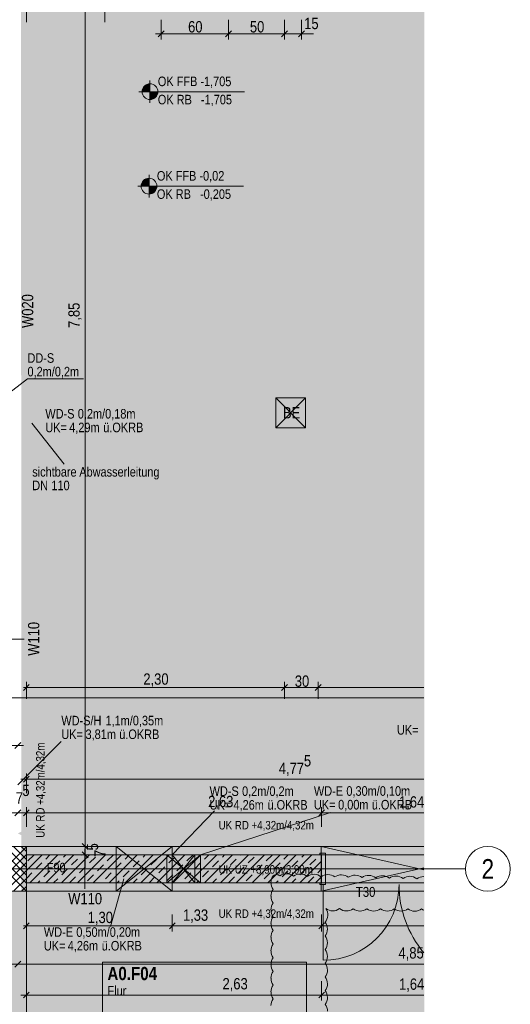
# Model space of a CAD drawing. Extents: x -720 to 300, y 62 to 1162.
# Tile 115 of 143: x 4 to 92, y 811 to 986. Entities that reach past the tile are written whole.
import ezdxf
from ezdxf.enums import TextEntityAlignment as Align
from ezdxf.lldxf.tags import DXFTag

# ---------------------------------------------------------------- set-up
doc = ezdxf.new("R2010")
doc.units = 0
doc.layers.get('0').update_dxf_attribs({"lineweight": 13})
for name, color, linetype, lineweight, true_color in [('00_Beschriftung UZ', 3, 'Continuous', 35, 0x00ff00), ('30 -33 Aussenwände- 3 Aussenstützen', 7, 'Continuous', 50, 0x0000dd), ('30 -34 Innenwände- 1 tragend', 7, 'Continuous', 13, 0xdd0806), ('30 -34 Innenwände- 11 Durchbruch', 4, 'Continuous', 9, 0x00ffff), ('30 -34 Innenwände- 4 Türen_Fenster', 7, 'Continuous', 15, 0x9955ff), ('30 -35 Decken- 1 Konstruktion-Träger- Stahlbeton', 7, 'Continuous', 13, 0x33aa00), ('30 -35 Decken- 11 Durchbruch', 5, 'Continuous', 15, 0x0000ff), ('40 -41 Abwasser_Wasser_Gas- 1 Abwasser + sanitäre Anlagen', 7, 'Continuous', 9, 0xff6633), ('70 -72 Beschriftung- 1 Beschriftung allgemein', 7, 'Continuous', 9, 0xff6633), ('70 -75 Raumstempel- 1 Raumstempel', 7, 'Continuous', 25, 0xff6600), ('70 -76 Bemaßung- 2 Allgemein', 9, 'Continuous', 5, 0x808080), ('iwb_Layout Achsbezeichung', 1, 'Continuous', 13, 0xff0000), ('iwb_Layout BA_Markierung', 7, 'Continuous', 9, 0xbadcdc), ('iwb_Schraffur_F90_feuerbestaendig', 1, 'Continuous', 13, 0xff0000), ('iwb_Schraffur_Unterzug', 7, 'Continuous', 5, 0xffffcc), ('iwb_Sichtbeton', 2, 'Continuous', 50, 0xffff00), ('iwb_Sichtbeton-Shading', 2, 'Continuous', 50, 0xffff00)]:
    doc.layers.add(name, color=color, linetype=linetype, lineweight=lineweight, true_color=true_color)
for name, color, linetype, lineweight in [('70 -71 Achsen- 1 Gebäudeachsen', 7, 'STRICHPUNKT2-A06G94018I', 18), ('70 -72 Beschriftung- 5 Höhenkoten', 7, 'Continuous', 15), ('70 -75 Raumstempel- 3 Wandstempel', 7, 'Continuous', 50), ('Keine', 7, 'Continuous', 9)]:
    doc.layers.add(name, color=color, linetype=linetype, lineweight=lineweight)
doc.styles.get("Standard").update_dxf_attribs({"font": 'ARIALN.TTF'})
tags = doc.linetypes.add('fein_strichliert-A06G94028I', pattern=[4, 1, -2, 1]).pattern_tags.tags
tags[8:9] = [DXFTag(74, 4), DXFTag(75, 0), DXFTag(340, '0'), DXFTag(46, 0.0), DXFTag(50, 0.0), DXFTag(44, 0.0), DXFTag(45, 0.0)]
tags[6:7] = [DXFTag(74, 4), DXFTag(75, 0), DXFTag(340, '0'), DXFTag(46, 0.0), DXFTag(50, 0.0), DXFTag(44, 0.0), DXFTag(45, 0.0)]
tags[4:5] = [DXFTag(74, 4), DXFTag(75, 0), DXFTag(340, '0'), DXFTag(46, 0.0), DXFTag(50, 0.0), DXFTag(44, 0.0), DXFTag(45, 0.0)]
tags = doc.linetypes.add('STRICHPUNKT2', pattern=[12.7, 6.35, -3.175, 0, -3.175]).pattern_tags.tags
tags[10:11] = [DXFTag(74, 4), DXFTag(75, 0), DXFTag(340, '0'), DXFTag(46, 0.0), DXFTag(50, 0.0), DXFTag(44, 0.0), DXFTag(45, 0.0)]
tags[8:9] = [DXFTag(74, 4), DXFTag(75, 0), DXFTag(340, '0'), DXFTag(46, 0.0), DXFTag(50, 0.0), DXFTag(44, 0.0), DXFTag(45, 0.0)]
tags[6:7] = [DXFTag(74, 4), DXFTag(75, 0), DXFTag(340, '0'), DXFTag(46, 0.0), DXFTag(50, 0.0), DXFTag(44, 0.0), DXFTag(45, 0.0)]
tags[4:5] = [DXFTag(74, 4), DXFTag(75, 0), DXFTag(340, '0'), DXFTag(46, 0.0), DXFTag(50, 0.0), DXFTag(44, 0.0), DXFTag(45, 0.0)]
tags = doc.linetypes.add('STRICHPUNKT2-A06G94018I', pattern=[12.7, 6.35, -3.175, 0, -3.175]).pattern_tags.tags
tags[10:11] = [DXFTag(74, 4), DXFTag(75, 0), DXFTag(340, '0'), DXFTag(46, 0.0), DXFTag(50, 0.0), DXFTag(44, 0.0), DXFTag(45, 0.0)]
tags[8:9] = [DXFTag(74, 4), DXFTag(75, 0), DXFTag(340, '0'), DXFTag(46, 0.0), DXFTag(50, 0.0), DXFTag(44, 0.0), DXFTag(45, 0.0)]
tags[6:7] = [DXFTag(74, 4), DXFTag(75, 0), DXFTag(340, '0'), DXFTag(46, 0.0), DXFTag(50, 0.0), DXFTag(44, 0.0), DXFTag(45, 0.0)]
tags[4:5] = [DXFTag(74, 4), DXFTag(75, 0), DXFTag(340, '0'), DXFTag(46, 0.0), DXFTag(50, 0.0), DXFTag(44, 0.0), DXFTag(45, 0.0)]

# ---------------------------------------------------------------- blocks, each defined once
blk = doc.blocks.new('Shading-A06G93YF8I', base_point=(-665.96, 777.71))
at = {"layer": 'iwb_Sichtbeton-Shading', "color": 51, "true_color": 0xffff7f}
blk.add_solid([(5.64, 832.11), (5.64, 832.71), (58.24, 832.11), (58.24, 832.71)], dxfattribs=at)
blk = doc.blocks.new('Polygon-A06G93ZV8I')
at = {"color": 0, "linetype": 'ByBlock', "lineweight": -2, "ltscale": 0.13}
blk.add_solid([(4.85, 86.71), (4.69, 1083.81), (76.5, 86.52), (76.5, 1083.81)], dxfattribs=at)
blk = doc.blocks.new('Referenz-A06G94038I')
at = {"layer": '00_Beschriftung UZ', "color": 0, "linetype": 'Continuous', "lineweight": -2, "ltscale": 0.13}
for points in [[(6.81, 839.91), (4.14, 841.24), (6.81, 842.58)], [(39.34, 841.58), (40.67, 838.91), (42.01, 841.58)], [(39.34, 836.24), (40.67, 838.91), (42.01, 836.24)], [(39.34, 833.58), (40.67, 830.91), (42.01, 833.58)], [(39.34, 828.24), (40.67, 830.91), (42.01, 828.24)]]:
    blk.add_solid(points, dxfattribs=at)
at = {"layer": '30 -33 Aussenwände- 3 Aussenstützen', "color": 0, "linetype": 'Continuous', "lineweight": -2, "ltscale": 0.13}
for p, q in [((5.64, 838.91), (-2.36, 838.91)), ((5.64, 830.91), (5.64, 838.91)), ((-2.36, 830.91), (5.64, 830.91))]:
    blk.add_line(p, q, dxfattribs=at)
at = {"layer": '30 -33 Aussenwände- 3 Aussenstützen', "color": 0, "lineweight": -2}
for p, q in [((-2.33, 838.91), (5.64, 830.94)), ((-2.31, 830.91), (5.64, 838.87)), ((-0.91, 838.91), (5.64, 832.35)), ((0.5, 838.91), (5.64, 833.77)), ((1.91, 838.91), (5.64, 835.18)), ((3.33, 838.91), (5.64, 836.6)), ((4.74, 838.91), (5.64, 838.01)), ((-0.9, 830.91), (5.64, 837.45)), ((0.51, 830.91), (5.64, 836.04)), ((1.93, 830.91), (5.64, 834.63)), ((3.34, 830.91), (5.64, 833.21)), ((4.76, 830.91), (5.64, 831.8))]:
    blk.add_line(p, q, dxfattribs=at)
at = {"layer": '30 -34 Innenwände- 1 tragend', "color": 0, "linetype": 'Continuous', "lineweight": -2, "ltscale": 0.13}
for p, q in [((58.24, 837.41), (5.64, 837.41)), ((5.64, 837.41), (5.64, 832.41)), ((58.24, 837.41), (57.92, 837.41)), ((58.24, 832.41), (5.64, 832.41)), ((58.24, 832.41), (57.92, 832.41))]:
    blk.add_line(p, q, dxfattribs=at)
at = {"layer": '30 -34 Innenwände- 1 tragend', "color": 0, "lineweight": -2}
for p, q in [((58.24, 837.41), (5.64, 837.41)), ((5.64, 834.63), (8.43, 837.41)), ((5.64, 834.63), (8.43, 837.41)), ((5.92, 836.32), (6.98, 837.38)), ((5.92, 836.32), (6.98, 837.38)), ((6.26, 832.41), (11.26, 837.41)), ((6.26, 832.41), (11.26, 837.41)), ((7.34, 834.9), (8.4, 835.97)), ((7.34, 834.9), (8.4, 835.97)), ((9.09, 832.41), (14.09, 837.41)), ((9.09, 832.41), (14.09, 837.41)), ((9.1, 836.67), (9.84, 837.41)), ((9.1, 836.67), (9.84, 837.41)), ((10.52, 835.26), (11.58, 836.32)), ((10.52, 835.26), (11.58, 836.32)), ((11.91, 832.41), (16.91, 837.41)), ((11.91, 832.41), (16.91, 837.41)), ((12.28, 837.03), (12.67, 837.41)), ((12.28, 837.03), (12.67, 837.41)), ((13.7, 835.61), (14.76, 836.67)), ((13.7, 835.61), (14.76, 836.67)), ((14.74, 832.41), (19.74, 837.41)), ((14.74, 832.41), (19.74, 837.41)), ((15.47, 837.38), (15.5, 837.41)), ((15.47, 837.38), (15.5, 837.41)), ((16.88, 835.97), (17.94, 837.03)), ((16.88, 835.97), (17.94, 837.03)), ((17.57, 832.41), (22.57, 837.41)), ((17.57, 832.41), (22.57, 837.41)), ((20.06, 836.32), (21.12, 837.38)), ((20.06, 836.32), (21.12, 837.38)), ((20.4, 832.41), (25.4, 837.41)), ((20.4, 832.41), (25.4, 837.41)), ((21.48, 834.9), (22.54, 835.97)), ((21.48, 834.9), (22.54, 835.97)), ((23.23, 832.41), (28.23, 837.41)), ((23.23, 832.41), (28.23, 837.41)), ((23.25, 836.67), (23.98, 837.41)), ((23.25, 836.67), (23.98, 837.41)), ((24.66, 835.26), (25.72, 836.32)), ((24.66, 835.26), (25.72, 836.32)), ((26.06, 832.41), (31.06, 837.41)), ((26.06, 832.41), (31.06, 837.41)), ((26.43, 837.03), (26.81, 837.41)), ((26.43, 837.03), (26.81, 837.41)), ((27.84, 835.61), (28.9, 836.67)), ((27.84, 835.61), (28.9, 836.67)), ((28.88, 832.41), (33.88, 837.41)), ((28.88, 832.41), (33.88, 837.41)), ((29.61, 837.38), (29.64, 837.41)), ((29.61, 837.38), (29.64, 837.41)), ((31.02, 835.97), (32.08, 837.03)), ((31.02, 835.97), (32.08, 837.03)), ((31.71, 832.41), (36.71, 837.41)), ((31.71, 832.41), (36.71, 837.41)), ((34.21, 836.32), (35.27, 837.38)), ((34.21, 836.32), (35.27, 837.38)), ((34.54, 832.41), (39.54, 837.41)), ((34.54, 832.41), (39.54, 837.41)), ((35.62, 834.9), (36.68, 835.97)), ((35.62, 834.9), (36.68, 835.97)), ((37.37, 832.41), (42.37, 837.41)), ((37.37, 832.41), (42.37, 837.41)), ((37.39, 836.67), (38.13, 837.41)), ((37.39, 836.67), (38.13, 837.41)), ((38.8, 835.26), (39.86, 836.32)), ((38.8, 835.26), (39.86, 836.32)), ((40.2, 832.41), (45.2, 837.41)), ((40.2, 832.41), (45.2, 837.41)), ((40.57, 837.03), (40.96, 837.41)), ((40.57, 837.03), (40.96, 837.41)), ((41.98, 835.61), (43.04, 836.67)), ((41.98, 835.61), (43.04, 836.67)), ((43.03, 832.41), (48.03, 837.41)), ((43.03, 832.41), (48.03, 837.41)), ((43.75, 837.38), (43.78, 837.41)), ((43.75, 837.38), (43.78, 837.41)), ((45.17, 835.97), (46.23, 837.03)), ((45.17, 835.97), (46.23, 837.03)), ((45.85, 832.41), (50.85, 837.41)), ((45.85, 832.41), (50.85, 837.41)), ((48.35, 836.32), (49.41, 837.38)), ((48.35, 836.32), (49.41, 837.38)), ((48.68, 832.41), (53.68, 837.41)), ((48.68, 832.41), (53.68, 837.41)), ((49.76, 834.9), (50.82, 835.97)), ((49.76, 834.9), (50.82, 835.97)), ((51.51, 832.41), (56.51, 837.41)), ((51.51, 832.41), (56.51, 837.41)), ((51.53, 836.67), (52.27, 837.41)), ((51.53, 836.67), (52.27, 837.41)), ((52.94, 835.26), (54, 836.32)), ((52.94, 835.26), (54, 836.32)), ((54.34, 832.41), (58.24, 836.31)), ((54.34, 832.41), (58.24, 836.31)), ((54.71, 837.03), (55.1, 837.41)), ((54.71, 837.03), (55.1, 837.41)), ((56.13, 835.61), (57.19, 836.67)), ((56.13, 835.61), (57.19, 836.67)), ((57.89, 837.38), (57.93, 837.41)), ((57.89, 837.38), (57.93, 837.41)), ((5.64, 833.21), (6.63, 834.2)), ((5.64, 833.21), (6.63, 834.2)), ((8.75, 833.49), (9.81, 834.55)), ((8.75, 833.49), (9.81, 834.55)), ((11.93, 833.84), (12.99, 834.9)), ((11.93, 833.84), (12.99, 834.9)), ((15.11, 834.2), (16.17, 835.26)), ((15.11, 834.2), (16.17, 835.26)), ((18.3, 834.55), (19.36, 835.61)), ((18.3, 834.55), (19.36, 835.61)), ((19.71, 833.14), (20.77, 834.2)), ((19.71, 833.14), (20.77, 834.2)), ((22.89, 833.49), (23.95, 834.55)), ((22.89, 833.49), (23.95, 834.55)), ((26.07, 833.84), (27.13, 834.9)), ((26.07, 833.84), (27.13, 834.9)), ((29.26, 834.2), (30.32, 835.26)), ((29.26, 834.2), (30.32, 835.26)), ((32.44, 834.55), (33.5, 835.61)), ((32.44, 834.55), (33.5, 835.61)), ((33.85, 833.14), (34.91, 834.2)), ((33.85, 833.14), (34.91, 834.2)), ((37.03, 833.49), (38.09, 834.55)), ((37.03, 833.49), (38.09, 834.55)), ((40.22, 833.84), (41.28, 834.9)), ((40.22, 833.84), (41.28, 834.9)), ((43.4, 834.2), (44.46, 835.26)), ((43.4, 834.2), (44.46, 835.26)), ((46.58, 834.55), (47.64, 835.61)), ((46.58, 834.55), (47.64, 835.61)), ((47.99, 833.14), (49.05, 834.2)), ((47.99, 833.14), (49.05, 834.2)), ((51.18, 833.49), (52.24, 834.55)), ((51.18, 833.49), (52.24, 834.55)), ((54.36, 833.84), (55.42, 834.9)), ((54.36, 833.84), (55.42, 834.9)), ((57.54, 834.2), (58.24, 834.9)), ((57.54, 834.2), (58.24, 834.9)), ((58.24, 832.41), (5.64, 832.41)), ((7.67, 832.41), (8.04, 832.78)), ((7.67, 832.41), (8.04, 832.78)), ((10.5, 832.41), (11.22, 833.14)), ((10.5, 832.41), (11.22, 833.14)), ((13.35, 832.43), (14.41, 833.49)), ((13.35, 832.43), (14.41, 833.49)), ((16.53, 832.78), (17.59, 833.84)), ((16.53, 832.78), (17.59, 833.84)), ((18.98, 832.41), (19, 832.43)), ((18.98, 832.41), (19, 832.43)), ((21.81, 832.41), (22.18, 832.78)), ((21.81, 832.41), (22.18, 832.78)), ((24.64, 832.41), (25.37, 833.14)), ((24.64, 832.41), (25.37, 833.14)), ((27.49, 832.43), (28.55, 833.49)), ((27.49, 832.43), (28.55, 833.49)), ((30.67, 832.78), (31.73, 833.84)), ((30.67, 832.78), (31.73, 833.84)), ((33.13, 832.41), (33.14, 832.43)), ((33.13, 832.41), (33.14, 832.43)), ((35.96, 832.41), (36.33, 832.78)), ((35.96, 832.41), (36.33, 832.78)), ((38.78, 832.41), (39.51, 833.14)), ((38.78, 832.41), (39.51, 833.14)), ((41.63, 832.43), (42.69, 833.49)), ((41.63, 832.43), (42.69, 833.49)), ((44.81, 832.78), (45.87, 833.84)), ((44.81, 832.78), (45.87, 833.84)), ((47.27, 832.41), (47.29, 832.43)), ((47.27, 832.41), (47.29, 832.43)), ((50.1, 832.41), (50.47, 832.78)), ((50.1, 832.41), (50.47, 832.78)), ((52.93, 832.41), (53.65, 833.14)), ((52.93, 832.41), (53.65, 833.14)), ((55.77, 832.43), (56.83, 833.49)), ((55.77, 832.43), (56.83, 833.49)), ((57.17, 832.41), (58.24, 833.49)), ((57.17, 832.41), (58.24, 833.49))]:
    blk.add_line(p, q, dxfattribs=at)
at = {"layer": '30 -34 Innenwände- 11 Durchbruch', "color": 0, "linetype": 'Continuous', "lineweight": -2, "ltscale": 0.13}
for p, q in [((4.14, 849.91), (11.87, 857.64)), ((31.64, 837.41), (39.16, 845.26)), ((59.79, 844.97), (36.64, 837.41)), ((21.64, 838.91), (31.64, 838.91)), ((31.64, 838.91), (21.64, 830.91)), ((31.64, 830.91), (21.64, 838.91)), ((21.64, 830.91), (21.64, 838.91)), ((21.64, 838.91), (31.64, 830.91)), ((31.64, 838.91), (21.64, 830.91)), ((31.64, 830.91), (31.64, 838.91)), ((76.46, 834.73), (58.14, 838.91)), ((58.14, 838.91), (58.14, 830.91)), ((76.46, 838.91), (58.14, 838.91)), ((58.14, 838.91), (76.46, 834.73)), ((30.64, 837.41), (36.64, 837.41)), ((36.64, 837.41), (30.64, 832.41)), ((36.64, 832.41), (30.64, 837.41)), ((30.64, 832.41), (30.64, 837.41)), ((30.64, 837.41), (36.64, 832.41)), ((36.64, 837.41), (30.64, 832.41)), ((31.64, 832.41), (31.64, 837.41)), ((31.64, 837.41), (35.64, 832.41)), ((35.64, 837.41), (31.64, 832.41)), ((31.64, 837.41), (35.64, 837.41)), ((35.64, 837.41), (31.64, 832.41)), ((35.64, 832.41), (31.64, 837.41)), ((35.64, 832.41), (35.64, 837.41)), ((36.64, 832.41), (36.64, 837.41)), ((58.14, 830.91), (76.46, 835.1)), ((58.14, 830.91), (76.46, 835.1)), ((23.03, 833.11), (20.62, 824.65)), ((30.64, 832.41), (36.64, 832.41)), ((31.64, 832.41), (35.64, 832.41)), ((21.64, 830.91), (31.64, 830.91)), ((76.46, 830.91), (58.14, 830.91))]:
    blk.add_line(p, q, dxfattribs=at)
at = {"layer": '30 -34 Innenwände- 11 Durchbruch', "color": 0, "lineweight": -2}
for points in [[(21.64, 830.91), (21.64, 838.91), (26.64, 834.91)], [(31.64, 830.91), (26.64, 834.91), (31.64, 838.91)], [(58.14, 830.91), (58.14, 838.91), (75.64, 834.91)], [(30.64, 832.41), (30.64, 837.41), (33.64, 834.91)], [(31.64, 832.41), (31.64, 837.41), (33.64, 834.91)], [(35.64, 832.41), (33.64, 834.91), (35.64, 837.41)], [(36.64, 832.41), (33.64, 834.91), (36.64, 837.41)], [(76.46, 834.73), (75.64, 834.91), (76.46, 835.1)]]:
    blk.add_solid(points, dxfattribs=at)
at = {"layer": '30 -34 Innenwände- 4 Türen_Fenster', "color": 0, "lineweight": -2}
for p, q in [((57.92, 837.41), (57.92, 837.71)), ((57.92, 837.71), (58.92, 837.71)), ((58.92, 837.71), (58.92, 832.11)), ((58.24, 837.41), (57.92, 837.41)), ((58.24, 832.41), (58.24, 837.41)), ((57.92, 832.11), (57.92, 832.41)), ((57.92, 832.41), (58.24, 832.41)), ((58.52, 832.11), (57.92, 832.11)), ((58.92, 832.11), (58.52, 832.11))]:
    blk.add_line(p, q, dxfattribs=at)
at = {"layer": '30 -34 Innenwände- 4 Türen_Fenster', "color": 0, "linetype": 'fein_strichliert-A06G94028I', "lineweight": -2, "ltscale": 0.13}
for p, q in [((76.46, 837.41), (58.24, 837.41)), ((76.46, 832.41), (58.24, 832.41)), ((58.52, 832.11), (58.52, 818.61))]:
    blk.add_line(p, q, dxfattribs=at)
for centre, major_axis, end_param in [((58.52, 832.11), (0, -13.5), 1.570796), ((90.86, 832.11), (-18.84, 0), 0.700263)]:
    blk.add_ellipse(centre, major_axis=major_axis, ratio=1, start_param=0, end_param=end_param, dxfattribs=at)
at = {"layer": '30 -35 Decken- 1 Konstruktion-Träger- Stahlbeton', "color": 0, "linetype": 'fein_strichliert-A06G94028I', "lineweight": -2, "ltscale": 0.13}
for p, q in [((76.46, 838.91), (5.64, 838.91)), ((5.64, 830.91), (5.64, 778.91)), ((76.46, 830.91), (5.64, 830.91))]:
    blk.add_line(p, q, dxfattribs=at)
at = {"layer": '30 -35 Decken- 1 Konstruktion-Träger- Stahlbeton', "color": 0, "lineweight": -2}
for q in [(5.64, 838.91), (-2.36, 830.91)]:
    blk.add_line((5.64, 830.91), q, dxfattribs=at)
at = {"layer": '30 -35 Decken- 11 Durchbruch', "color": 0, "linetype": 'Continuous', "lineweight": -2, "ltscale": 0.13}
for p, q in [((5.84, 922.3), (-1.83, 916.41)), ((15.84, 922.3), (5.84, 922.3))]:
    blk.add_line(p, q, dxfattribs=at)
at = {"layer": '40 -41 Abwasser_Wasser_Gas- 1 Abwasser + sanitäre Anlagen', "color": 0, "linetype": 'Continuous', "lineweight": -2, "ltscale": 0.13}
for p, q in [((50.07, 918.9), (55.39, 918.9)), ((50.07, 913.58), (50.07, 918.9)), ((50.07, 913.58), (55.39, 918.9)), ((50.07, 918.9), (55.39, 913.58)), ((55.39, 918.9), (55.39, 913.58)), ((55.39, 913.58), (50.07, 913.58))]:
    blk.add_line(p, q, dxfattribs=at)
at = {"layer": '70 -71 Achsen- 1 Gebäudeachsen', "color": 0, "linetype": 'STRICHPUNKT2-A06G94018I', "lineweight": -2, "ltscale": 0.13}
for p, q in [((-682.36, 865.41), (76.46, 865.41)), ((-682.36, 834.91), (76.46, 834.91))]:
    blk.add_line(p, q, dxfattribs=at)
at = {"layer": '70 -72 Beschriftung- 1 Beschriftung allgemein', "color": 0, "linetype": 'Continuous', "lineweight": -2, "ltscale": 0.13}
blk.add_line((6.64, 914.41), (12.36, 907.1), dxfattribs=at)
at = {"layer": '70 -72 Beschriftung- 5 Höhenkoten', "color": 0, "linetype": 'Continuous', "lineweight": -2, "ltscale": 0.13}
for p, q in [((27.66, 971.5), (27.66, 975.5)), ((27.66, 974.9), (27.66, 973.5)), ((27.66, 973.5), (27.66, 974.9)), ((25.66, 973.5), (44.49, 973.5)), ((27.66, 973.5), (26.26, 973.5)), ((26.26, 973.5), (27.66, 973.5)), ((27.66, 973.5), (29.06, 973.5)), ((27.66, 972.1), (27.66, 973.5)), ((29.06, 973.5), (27.66, 973.5)), ((27.66, 973.5), (27.66, 972.1)), ((27.49, 954.65), (27.49, 958.65)), ((27.49, 956.65), (27.49, 958.05)), ((27.49, 958.05), (27.49, 956.65)), ((25.49, 956.65), (44.31, 956.65)), ((26.09, 956.65), (27.49, 956.65)), ((27.49, 956.65), (26.09, 956.65)), ((27.49, 955.25), (27.49, 956.65)), ((28.89, 956.65), (27.49, 956.65)), ((27.49, 956.65), (27.49, 955.25)), ((27.49, 956.65), (28.89, 956.65))]:
    blk.add_line(p, q, dxfattribs=at)
for centre, major_axis in [((27.66, 973.5), (0, 1.4)), ((27.66, 973.5), (1.4, 0)), ((27.66, 973.5), (-1.4, 0)), ((27.66, 973.5), (0, -1.4)), ((27.49, 956.65), (0, 1.4)), ((27.49, 956.65), (1.4, 0)), ((27.49, 956.65), (-1.4, 0)), ((27.49, 956.65), (0, -1.4))]:
    blk.add_ellipse(centre, major_axis=major_axis, ratio=1, start_param=0, end_param=1.570796, dxfattribs=at)
at = {"layer": '70 -72 Beschriftung- 5 Höhenkoten', "color": 0, "lineweight": -2}
for points in [[(26.67, 973.5), (26.53, 974.32), (26.67, 974.49)], [(26.84, 973.5), (26.67, 974.49), (26.84, 974.63)], [(26.67, 973.5), (26.67, 974.49), (26.84, 973.5)], [(27.03, 973.5), (26.84, 974.63), (27.03, 974.75)], [(26.84, 973.5), (26.84, 974.63), (27.03, 973.5)], [(27.23, 973.5), (27.03, 974.75), (27.23, 974.83)], [(27.03, 973.5), (27.03, 974.75), (27.23, 973.5)], [(27.44, 973.5), (27.23, 974.83), (27.44, 974.88)], [(27.23, 973.5), (27.23, 974.83), (27.44, 973.5)], [(27.66, 973.5), (27.44, 974.88), (27.66, 974.9)], [(27.44, 973.5), (27.44, 974.88), (27.66, 973.5)], [(26.28, 973.5), (26.26, 973.5), (26.28, 973.72)], [(26.33, 973.5), (26.28, 973.72), (26.33, 973.93)], [(26.28, 973.5), (26.28, 973.72), (26.33, 973.5)], [(26.42, 973.5), (26.33, 973.93), (26.42, 974.14)], [(26.33, 973.5), (26.33, 973.93), (26.42, 973.5)], [(26.53, 973.5), (26.42, 974.14), (26.53, 974.32)], [(26.42, 973.5), (26.42, 974.14), (26.53, 973.5)], [(26.53, 973.5), (26.53, 974.32), (26.67, 973.5)], [(27.66, 972.1), (27.66, 973.5), (27.88, 972.12)], [(27.88, 972.12), (27.66, 973.5), (27.88, 973.5)], [(27.88, 972.12), (27.88, 973.5), (28.1, 972.17)], [(28.1, 972.17), (27.88, 973.5), (28.1, 973.5)], [(28.1, 972.17), (28.1, 973.5), (28.3, 972.25)], [(28.3, 972.25), (28.1, 973.5), (28.3, 973.5)], [(28.3, 972.25), (28.3, 973.5), (28.49, 972.37)], [(28.49, 972.37), (28.3, 973.5), (28.49, 973.5)], [(28.49, 972.37), (28.49, 973.5), (28.65, 972.51)], [(28.65, 972.51), (28.49, 973.5), (28.65, 973.5)], [(28.65, 972.51), (28.65, 973.5), (28.8, 972.68)], [(28.8, 972.68), (28.65, 973.5), (28.8, 973.5)], [(28.8, 972.68), (28.8, 973.5), (28.91, 972.87)], [(28.91, 972.87), (28.8, 973.5), (28.91, 973.5)], [(28.91, 972.87), (28.91, 973.5), (28.99, 973.07)], [(28.99, 973.07), (28.91, 973.5), (28.99, 973.5)], [(28.99, 973.07), (28.99, 973.5), (29.05, 973.28)], [(29.05, 973.28), (28.99, 973.5), (29.05, 973.5)], [(29.05, 973.28), (29.05, 973.5), (29.06, 973.5)], [(26.1, 956.65), (26.09, 956.65), (26.1, 956.87)], [(26.15, 956.65), (26.1, 956.87), (26.15, 957.09)], [(26.1, 956.65), (26.1, 956.87), (26.15, 956.65)], [(26.24, 956.65), (26.15, 957.09), (26.24, 957.29)], [(26.15, 956.65), (26.15, 957.09), (26.24, 956.65)], [(26.35, 956.65), (26.24, 957.29), (26.35, 957.48)], [(26.24, 956.65), (26.24, 957.29), (26.35, 956.65)], [(26.5, 956.65), (26.35, 957.48), (26.5, 957.64)], [(26.35, 956.65), (26.35, 957.48), (26.5, 956.65)], [(26.66, 956.65), (26.5, 957.64), (26.66, 957.79)], [(26.5, 956.65), (26.5, 957.64), (26.66, 956.65)], [(26.85, 956.65), (26.66, 957.79), (26.85, 957.9)], [(26.66, 956.65), (26.66, 957.79), (26.85, 956.65)], [(27.05, 956.65), (26.85, 957.9), (27.05, 957.98)], [(26.85, 956.65), (26.85, 957.9), (27.05, 956.65)], [(27.27, 956.65), (27.05, 957.98), (27.27, 958.04)], [(27.05, 956.65), (27.05, 957.98), (27.27, 956.65)], [(27.49, 956.65), (27.27, 958.04), (27.49, 958.05)], [(27.27, 956.65), (27.27, 958.04), (27.49, 956.65)], [(27.49, 955.25), (27.49, 956.65), (27.7, 955.27)], [(27.7, 955.27), (27.49, 956.65), (27.7, 956.65)], [(27.7, 955.27), (27.7, 956.65), (27.92, 955.32)], [(27.92, 955.32), (27.7, 956.65), (27.92, 956.65)], [(27.92, 955.32), (27.92, 956.65), (28.12, 955.41)], [(28.12, 955.41), (27.92, 956.65), (28.12, 956.65)], [(28.12, 955.41), (28.12, 956.65), (28.31, 955.52)], [(28.31, 955.52), (28.12, 956.65), (28.31, 956.65)], [(28.31, 955.52), (28.31, 956.65), (28.48, 955.66)], [(28.48, 955.66), (28.31, 956.65), (28.48, 956.65)], [(28.48, 955.66), (28.48, 956.65), (28.62, 955.83)], [(28.62, 955.83), (28.48, 956.65), (28.62, 956.65)], [(28.62, 955.83), (28.62, 956.65), (28.73, 956.02)], [(28.73, 956.02), (28.62, 956.65), (28.73, 956.65)], [(28.73, 956.02), (28.73, 956.65), (28.82, 956.22)], [(28.82, 956.22), (28.73, 956.65), (28.82, 956.65)], [(28.82, 956.22), (28.82, 956.65), (28.87, 956.43)], [(28.87, 956.43), (28.82, 956.65), (28.87, 956.65)], [(28.87, 956.43), (28.87, 956.65), (28.89, 956.65)]]:
    blk.add_solid(points, dxfattribs=at)
at = {"layer": '70 -75 Raumstempel- 1 Raumstempel', "color": 0, "lineweight": -2}
for p, q in [((19.21, 818.29), (19.21, 792.15)), ((55.54, 818.29), (19.21, 818.29)), ((55.54, 792.15), (55.54, 818.29))]:
    blk.add_line(p, q, dxfattribs=at)
at = {"layer": '70 -76 Bemaßung- 2 Allgemein', "color": 0, "linetype": 'Continuous', "lineweight": -2, "ltscale": 0.13}
for p, q in [((16.14, 839.97), (16.14, 994.85)), ((5.64, 989.37), (5.64, 985.87)), ((19.64, 989.37), (19.64, 985.87)), ((29.64, 986.33), (29.64, 982.83)), ((41.64, 986.33), (41.64, 982.83)), ((41.64, 986.33), (41.64, 982.83)), ((51.64, 986.33), (51.64, 982.83)), ((51.64, 986.33), (51.64, 982.83)), ((54.64, 986.33), (54.64, 982.83)), ((28.64, 983.83), (30.7, 983.83)), ((29.11, 983.3), (30.17, 984.36)), ((40.58, 983.83), (30.7, 983.83)), ((42.64, 983.83), (40.58, 983.83)), ((40.64, 983.83), (42.7, 983.83)), ((42.17, 984.36), (41.11, 983.3)), ((41.11, 983.3), (42.17, 984.36)), ((50.58, 983.83), (42.7, 983.83)), ((50.58, 983.83), (49.52, 983.83)), ((52.64, 983.83), (50.58, 983.83)), ((52.64, 983.83), (50.58, 983.83)), ((52.17, 984.36), (51.11, 983.3)), ((52.17, 984.36), (51.11, 983.3)), ((54.64, 983.83), (51.64, 983.83)), ((53.64, 983.83), (55.7, 983.83)), ((54.11, 983.3), (55.17, 984.36)), ((55.7, 983.83), (56.76, 983.83)), ((5.11, 866.72), (6.17, 867.78)), ((5.64, 865.25), (5.64, 868.25)), ((52.17, 867.78), (51.11, 866.72)), ((51.11, 866.72), (52.17, 867.78)), ((51.64, 865.25), (51.64, 868.25)), ((51.64, 865.25), (51.64, 868.25)), ((58.17, 867.78), (57.11, 866.72)), ((57.11, 866.72), (58.17, 867.78)), ((57.64, 865.25), (57.64, 868.25)), ((57.64, 865.25), (57.64, 868.25)), ((5.14, 867.25), (6.7, 867.25)), ((50.58, 867.25), (6.7, 867.25)), ((52.14, 867.25), (50.58, 867.25)), ((51.14, 867.25), (52.7, 867.25)), ((56.58, 867.25), (52.7, 867.25)), ((58.14, 867.25), (56.58, 867.25)), ((57.14, 867.25), (58.7, 867.25)), ((76.46, 867.25), (58.7, 867.25)), ((5.14, 856.91), (3.08, 856.91)), ((4.67, 857.44), (3.61, 856.38)), ((5.64, 848.41), (5.64, 851.91)), ((4.64, 850.91), (6.7, 850.91)), ((5.11, 850.38), (6.17, 851.44)), ((76.46, 850.91), (6.7, 850.91)), ((5.14, 844.91), (3.08, 844.91)), ((4.67, 845.44), (3.61, 844.38)), ((5.64, 844.91), (4.14, 844.91)), ((4.64, 844.91), (6.7, 844.91)), ((4.64, 844.91), (6.7, 844.91)), ((5.11, 844.38), (6.17, 845.44)), ((5.11, 844.38), (6.17, 845.44)), ((5.64, 842.41), (5.64, 845.91)), ((5.64, 842.41), (5.64, 845.91)), ((57.18, 844.91), (6.7, 844.91)), ((6.7, 844.91), (7.76, 844.91)), ((59.24, 844.91), (57.18, 844.91)), ((57.24, 844.91), (59.3, 844.91)), ((58.77, 845.44), (57.71, 844.38)), ((57.71, 844.38), (58.77, 845.44)), ((58.24, 842.41), (58.24, 845.91)), ((58.24, 842.41), (58.24, 845.91)), ((76.46, 844.91), (59.3, 844.91)), ((16.14, 839.97), (16.14, 841.03)), ((16.67, 838.38), (15.61, 839.44)), ((16.67, 838.38), (15.61, 839.44)), ((16.14, 837.91), (16.14, 839.97)), ((16.14, 837.91), (16.14, 839.97)), ((13.64, 838.91), (17.14, 838.91)), ((13.64, 838.91), (17.14, 838.91)), ((15.61, 837.94), (16.67, 836.88)), ((16.14, 837.41), (16.14, 838.91)), ((16.14, 838.41), (16.14, 836.35)), ((13.64, 837.41), (17.14, 837.41)), ((16.14, 836.35), (16.14, 835.29)), ((5.11, 824.22), (6.17, 825.29)), ((5.64, 826.75), (5.64, 823.75)), ((31.11, 824.22), (32.17, 825.29)), ((32.17, 825.29), (31.11, 824.22)), ((31.64, 826.75), (31.64, 823.75)), ((31.64, 826.75), (31.64, 823.75)), ((58.77, 825.29), (57.71, 824.22)), ((57.71, 824.22), (58.77, 825.29)), ((58.24, 826.75), (58.24, 823.75)), ((58.24, 826.75), (58.24, 823.75)), ((5.14, 824.75), (6.7, 824.75)), ((30.58, 824.75), (6.7, 824.75)), ((32.14, 824.75), (30.58, 824.75)), ((31.14, 824.75), (32.7, 824.75)), ((57.18, 824.75), (32.7, 824.75)), ((58.74, 824.75), (57.18, 824.75)), ((57.74, 824.75), (59.3, 824.75)), ((76.46, 824.75), (59.3, 824.75)), ((3.61, 817.38), (4.67, 818.44)), ((3.14, 817.91), (5.2, 817.91)), ((76.46, 817.91), (5.2, 817.91)), ((5.64, 814.92), (5.64, 811.42)), ((58.24, 814.92), (58.24, 811.42)), ((58.24, 814.92), (58.24, 811.42)), ((5.11, 811.89), (6.17, 812.95)), ((58.77, 812.95), (57.71, 811.89)), ((57.71, 811.89), (58.77, 812.95)), ((4.64, 812.42), (6.7, 812.42)), ((57.18, 812.42), (6.7, 812.42)), ((59.24, 812.42), (57.18, 812.42)), ((57.24, 812.42), (59.3, 812.42)), ((76.46, 812.42), (59.3, 812.42))]:
    blk.add_line(p, q, dxfattribs=at)
for centre, major_axis, end_param in [((51.99, 832.02), (0.04, 2.03), 0.643501), ((51.99, 832.02), (1.25, 1.6), 0.643501), ((54.43, 831.97), (0.04, 2.03), 0.643501), ((54.43, 831.97), (1.25, 1.6), 0.643501), ((51.25, 832.48), (-1.63, 1.22), 0.643501), ((51.25, 832.48), (-2.03, 0), 0.643501), ((50.2, 832.9), (0.021, 0.983), 0.643501), ((50.2, 832.9), (0.606, 0.774), 0.643501), ((56.87, 831.92), (0.04, 2.03), 0.643501), ((56.87, 831.92), (1.25, 1.6), 0.643501), ((59.31, 831.87), (0.04, 2.03), 0.643501), ((59.31, 831.87), (1.25, 1.6), 0.643501), ((61.74, 831.82), (0.04, 2.03), 0.643501), ((61.74, 831.82), (1.25, 1.6), 0.643501), ((64.18, 831.76), (0.04, 2.03), 0.643501), ((64.18, 831.76), (1.25, 1.6), 0.643501), ((66.62, 831.71), (0.04, 2.03), 0.643501), ((66.62, 831.71), (1.25, 1.6), 0.643501), ((69.06, 831.66), (0.04, 2.03), 0.643501), ((69.06, 831.66), (1.25, 1.6), 0.643501), ((71.49, 831.61), (0.04, 2.03), 0.643501), ((71.49, 831.61), (1.25, 1.6), 0.643501), ((73.93, 831.56), (0.04, 2.03), 0.643501), ((73.93, 831.56), (1.25, 1.6), 0.643501), ((76.37, 831.51), (0.04, 2.03), 0.643501), ((76.37, 831.51), (0.09, 2.03), 0.021457), ((51.25, 830.04), (-1.63, 1.22), 0.643501), ((51.25, 830.04), (-2.03, 0), 0.643501), ((51.25, 827.6), (-1.63, 1.22), 0.643501), ((51.25, 827.6), (-2.03, 0), 0.643501), ((57.29, 826.7), (2.03, -0.11), 0.643501), ((60.21, 829.45), (-1.23, -1.62), 0.643501), ((60.21, 829.45), (-0.01, -2.03), 0.643501), ((62.65, 829.44), (-1.23, -1.62), 0.643501), ((62.65, 829.44), (-0.01, -2.03), 0.643501), ((65.08, 829.43), (-1.23, -1.62), 0.643501), ((65.08, 829.43), (-0.01, -2.03), 0.643501), ((67.52, 829.42), (-1.23, -1.62), 0.643501), ((67.52, 829.42), (-0.01, -2.03), 0.643501), ((69.96, 829.41), (-1.23, -1.62), 0.643501), ((69.96, 829.41), (-0.01, -2.03), 0.643501), ((72.4, 829.41), (-1.23, -1.62), 0.643501), ((72.4, 829.41), (-0.01, -2.03), 0.643501), ((74.84, 829.4), (-1.23, -1.62), 0.643501), ((74.84, 829.4), (-0.01, -2.03), 0.643501), ((77.28, 829.39), (-1.23, -1.62), 0.231716), ((51.25, 825.16), (-1.63, 1.22), 0.643501), ((57.29, 826.7), (1.56, -1.31), 0.643501), ((57.23, 824.17), (2.03, 0), 0.643501), ((51.25, 825.16), (-2.03, 0), 0.643501), ((51.25, 822.72), (-1.63, 1.22), 0.643501), ((57.23, 824.17), (1.63, -1.22), 0.643501), ((51.25, 822.72), (-2.03, 0), 0.643501), ((57.23, 821.73), (2.03, 0), 0.643501), ((57.23, 821.73), (1.63, -1.22), 0.643501), ((51.25, 820.28), (-1.63, 1.22), 0.643501), ((51.25, 820.28), (-2.03, 0), 0.643501), ((57.23, 819.3), (2.03, 0), 0.643501), ((51.25, 817.85), (-1.63, 1.22), 0.643501), ((57.23, 819.3), (1.63, -1.22), 0.643501), ((51.25, 817.85), (-2.03, 0), 0.643501), ((51.25, 815.41), (-1.63, 1.22), 0.643501), ((57.24, 816.86), (2.03, 0), 0.643501), ((57.24, 816.86), (1.63, -1.22), 0.643501), ((51.25, 815.41), (-2.03, 0), 0.643501), ((57.24, 814.42), (2.03, 0), 0.643501), ((51.25, 812.97), (-1.63, 1.22), 0.643501), ((51.25, 812.97), (-2.03, 0), 0.643501), ((57.24, 814.42), (1.63, -1.22), 0.643501), ((57.24, 811.98), (2.03, 0), 0.643501), ((51.25, 810.53), (-1.63, 1.22), 0.643501), ((57.24, 811.98), (1.63, -1.22), 0.643501), ((57.25, 809.54), (2.03, 0), 0.643501)]:
    blk.add_ellipse(centre, major_axis=major_axis, ratio=1, start_param=0, end_param=end_param, dxfattribs=at)
at = {"layer": 'Keine', "color": 0, "lineweight": -2}
for p, q in [((5.23, 875.86), (-1.94, 875.86)), ((16.04, 831.33), (16.04, 838.5))]:
    blk.add_line(p, q, dxfattribs=at)
at = {"layer": '00_Beschriftung UZ', "color": 0, "linetype": 'ByBlock', "lineweight": -2, "ltscale": 0.13, "insert": (7.37, 840.46), "char_height": 1.5103, "attachment_point": 1, "rotation": 90}
blk.add_mtext('{\\fArial Narrow;UK RD +4,32m/4,32m}', dxfattribs=at)
at = {"layer": '00_Beschriftung UZ', "color": 0, "linetype": 'ByBlock', "lineweight": -2, "ltscale": 0.13, "char_height": 1.5103, "attachment_point": 1}
for s, insert in [('{\\fArial Narrow;UK RD +4,32m/4,32m}', (39.89, 843.46)), ('{\\fArial Narrow;UK UZ +3,90m/3,90m}', (39.89, 835.57)), ('{\\fArial Narrow;UK RD +4,32m/4,32m}', (39.89, 827.69))]:
    blk.add_mtext(s, dxfattribs=dict(at, insert=insert))
at = {"layer": '30 -34 Innenwände- 11 Durchbruch', "color": 0, "linetype": 'Continuous', "lineweight": -2, "ltscale": 0.13, "char_height": 1.7, "attachment_point": 1}
for s, insert in [('{\\fArial Narrow;WD-S}', (9.02, 916.92)), ('{\\fArial Narrow;0,2m/0,18m}', (14.8, 916.92)), ('{\\fArial Narrow;UK=}', (9.02, 914.48)), ('{\\fArial Narrow;4,29m}', (13.27, 914.48)), ('{\\fArial Narrow;ü.OKRB}', (19.33, 914.48)), ('{\\fArial Narrow;WD-S/H}', (11.87, 862.21)), ('{\\fArial Narrow;1,1m/0,35m}', (19.73, 862.21)), ('{\\fArial Narrow;UK=}', (71.65, 860.55)), ('{\\fArial Narrow;UK=}', (11.87, 859.77)), ('{\\fArial Narrow;3,81m}', (16.18, 859.77)), ('{\\fArial Narrow;ü.OKRB}', (22.18, 859.77)), ('{\\fArial Narrow;0,30m/0,10m}', (62.64, 849.65)), ('{\\fArial Narrow;WD-S}', (38.28, 849.62)), ('{\\fArial Narrow;0,2m/0,2m}', (44.06, 849.62)), ('{\\fArial Narrow;WD-E}', (56.86, 849.65)), ('{\\fArial Narrow;UK=}', (38.28, 847.18)), ('{\\fArial Narrow;4,26m}', (42.53, 847.18)), ('{\\fArial Narrow;ü.OKRB}', (48.59, 847.18)), ('{\\fArial Narrow;UK=}', (56.86, 847.21)), ('{\\fArial Narrow;0,00m}', (61.17, 847.21)), ('{\\fArial Narrow;ü.OKRB}', (67.17, 847.21)), ('{\\fArial Narrow;WD-E}', (8.76, 824.5)), ('{\\fArial Narrow;0,50m/0,20m}', (14.54, 824.5)), ('{\\fArial Narrow;UK=}', (8.76, 822.06)), ('{\\fArial Narrow;4,26m}', (13.01, 822.06)), ('{\\fArial Narrow;ü.OKRB}', (19.07, 822.06))]:
    blk.add_mtext(s, dxfattribs=dict(at, insert=insert))
at = {"layer": '30 -35 Decken- 11 Durchbruch', "color": 0, "linetype": 'Continuous', "lineweight": -2, "ltscale": 0.13, "char_height": 1.7, "attachment_point": 1}
for s, insert in [('{\\fArial Narrow;DD-S}', (5.84, 926.86)), ('{\\fArial Narrow;0,2m/0,2m}', (5.84, 924.43))]:
    blk.add_mtext(s, dxfattribs=dict(at, insert=insert))
at = {"layer": '40 -41 Abwasser_Wasser_Gas- 1 Abwasser + sanitäre Anlagen', "color": 0, "linetype": 'Continuous', "lineweight": -2, "ltscale": 0.13, "insert": (51.34, 917.25), "char_height": 2.0138, "attachment_point": 1}
blk.add_mtext('{\\fArial Narrow;BE}', dxfattribs=at)
at = {"layer": '70 -72 Beschriftung- 1 Beschriftung allgemein', "color": 0, "linetype": 'Continuous', "lineweight": -2, "ltscale": 0.13, "char_height": 1.7, "attachment_point": 1}
for s, insert in [('{\\fArial Narrow;sichtbare}', (6.69, 906.56)), ('{\\fArial Narrow;Abwasserleitung}', (15.07, 906.56)), ('{\\fArial Narrow;DN}', (6.69, 904.14)), ('{\\fArial Narrow;110}', (10.1, 904.14))]:
    blk.add_mtext(s, dxfattribs=dict(at, insert=insert))
at = {"layer": '70 -72 Beschriftung- 5 Höhenkoten', "color": 0, "linetype": 'Continuous', "lineweight": -2, "ltscale": 0.13, "char_height": 1.7, "attachment_point": 1}
for s, insert in [('{\\fArial Narrow;OK FFB -1,705}', (29.06, 976.19)), ('{\\fArial Narrow;OK RB   -1,705}', (29.06, 972.94)), ('{\\fArial Narrow;OK FFB -0,02}', (28.89, 959.34)), ('{\\fArial Narrow;OK RB   -0,205}', (28.89, 956.09))]:
    blk.add_mtext(s, dxfattribs=dict(at, insert=insert))
at = {"layer": '70 -75 Raumstempel- 1 Raumstempel', "color": 0, "linetype": 'Continuous', "lineweight": -2, "ltscale": 0.13, "attachment_point": 1, "rotation": 0}
for s, insert, char_height in [('{\\fArial Narrow|b1|i0;A0.F04}', (20.08, 817.43), 2.3536), ('{\\fArial Narrow;Flur}', (20.08, 814.04), 1.7117)]:
    blk.add_mtext(s, dxfattribs=dict(at, insert=insert, char_height=char_height))
at = {"layer": '70 -75 Raumstempel- 3 Wandstempel', "color": 0, "linetype": 'Continuous', "lineweight": -2, "ltscale": 0.13, "char_height": 2.0138, "attachment_point": 1, "rotation": 90}
for s, insert in [('{\\fArial Narrow;W020}', (4.85, 931.37)), ('{\\fArial Narrow;W110}', (5.94, 872.92))]:
    blk.add_mtext(s, dxfattribs=dict(at, insert=insert))
at = {"layer": '70 -75 Raumstempel- 3 Wandstempel', "color": 0, "linetype": 'Continuous', "lineweight": -2, "ltscale": 0.13, "attachment_point": 1}
for s, insert, char_height in [('{\\fArial Narrow;F90}', (9.26, 835.99), 1.7), ('{\\fArial Narrow;W110}', (13.1, 830.61), 2.0138)]:
    blk.add_mtext(s, dxfattribs=dict(at, insert=insert, char_height=char_height))
at = {"layer": '70 -76 Bemaßung- 2 Allgemein', "color": 0, "linetype": 'Continuous', "lineweight": -2, "ltscale": 0.13, "char_height": 2.0138, "attachment_point": 1}
for s, insert in [('{\\fArial Narrow;60}', (34.45, 986.08)), ('{\\fArial Narrow;50}', (45.46, 986.08)), ('{\\fArial Narrow;15}', (55.13, 986.67)), ('{\\fArial Narrow;2,30}', (26.48, 869.77)), ('{\\fArial Narrow;30}', (53.46, 869.4)), ('{\\fArial Narrow;5}', (55.08, 855.2)), ('{\\fArial Narrow;4,77}', (50.61, 853.86)), ('{\\fArial Narrow;5}', (4.93, 849.92)), ('{\\fArial Narrow;7}', (3.76, 848.58)), ('{\\fArial Narrow;2,63}', (38.02, 847.94)), ('{\\fArial Narrow;1,64}', (72.02, 847.86)), ('{\\fArial Narrow;1,30}', (16.57, 827.27)), ('{\\fArial Narrow;1,33}', (33.53, 827.68)), ('{\\fArial Narrow;4,85}', (71.93, 820.94)), ('{\\fArial Narrow;2,63}', (40.58, 815.44)), ('{\\fArial Narrow;1,64}', (72.02, 815.37))]:
    blk.add_mtext(s, dxfattribs=dict(at, insert=insert))
at = {"layer": '70 -76 Bemaßung- 2 Allgemein', "color": 0, "linetype": 'Continuous', "lineweight": -2, "ltscale": 0.13, "char_height": 2.0138, "attachment_point": 1, "rotation": 90}
for s, insert in [('{\\fArial Narrow;7,85}', (13.12, 931.38)), ('{\\fArial Narrow;5}', (16.42, 838.2)), ('{\\fArial Narrow;7}', (17.76, 837.03))]:
    blk.add_mtext(s, dxfattribs=dict(at, insert=insert))
at = {"layer": 'Keine', "color": 0, "linetype": 'Continuous', "lineweight": -2, "ltscale": 0.13, "insert": (64.33, 831.69), "char_height": 1.7621, "attachment_point": 1}
blk.add_mtext('{\\fArial Narrow;T30}', dxfattribs=at)
blk = doc.blocks.new('Referenz-A06G94058I')
at = {"layer": 'iwb_Schraffur_F90_feuerbestaendig', "linetype": 'Continuous', "ltscale": 0.13}
blk.add_solid([(5.64, 837.41), (58.24, 837.41), (5.64, 832.41), (58.24, 832.41)], dxfattribs=at)
at = {"layer": 'iwb_Schraffur_Unterzug', "linetype": 'Continuous', "ltscale": 0.13}
for points in [[(5.64, 834.91), (5.64, 838.91), (76.46, 838.91)], [(5.64, 834.91), (76.46, 838.91), (76.46, 835.06)], [(5.64, 834.91), (76.46, 835.06), (76.46, 834.77)], [(5.64, 834.91), (76.46, 834.77), (76.46, 830.91)], [(5.64, 834.91), (76.46, 830.91), (5.64, 830.91)], [(-2.36, 227.91), (-2.36, 830.91), (5.64, 227.91), (5.64, 830.91)]]:
    blk.add_solid(points, dxfattribs=at)
at = {"layer": 'iwb_Sichtbeton', "linetype": 'Continuous', "ltscale": 0.5}
blk.add_solid([(5.64, 832.11), (5.64, 832.71), (58.24, 832.11), (58.24, 832.71)], dxfattribs=at)

msp = doc.modelspace()

# ---------------------------------------------------------------- linework, layer by layer
at = {"layer": 'iwb_Layout Achsbezeichung', "linetype": 'STRICHPUNKT2', "lineweight": 13, "ltscale": 0.39}
msp.add_line((76.5, 834.91), (83.84, 834.91), dxfattribs=at)
at = {"layer": 'iwb_Layout Achsbezeichung', "ltscale": 0.39, "extrusion": (0, 0, -1)}
msp.add_circle((-87.84, 834.91), 4, dxfattribs=at)

# ---------------------------------------------------------------- block references
at = {"color": 8, "lineweight": 13, "ltscale": 0.13, "true_color": 0x808080}
msp.add_blockref('Referenz-A06G94038I', (0, 0), dxfattribs=at)
at = {"color": 8, "lineweight": 25, "ltscale": 0.25, "true_color": 0x808080}
msp.add_blockref('Referenz-A06G94058I', (0, 0), dxfattribs=at)
msp.add_blockref('Shading-A06G93YF8I', (-665.96, 777.71))
at = {"layer": 'iwb_Layout BA_Markierung', "ltscale": 0.13}
msp.add_blockref('Polygon-A06G93ZV8I', (0, 0), dxfattribs=at)

# ---------------------------------------------------------------- texts
at = {"layer": 'iwb_Layout Achsbezeichung', "ltscale": 0.39}
msp.add_text('2', height=3.5, dxfattribs=at).set_placement((87.84, 834.91), align=Align.MIDDLE_CENTER)

doc.saveas('drawing.dxf')
